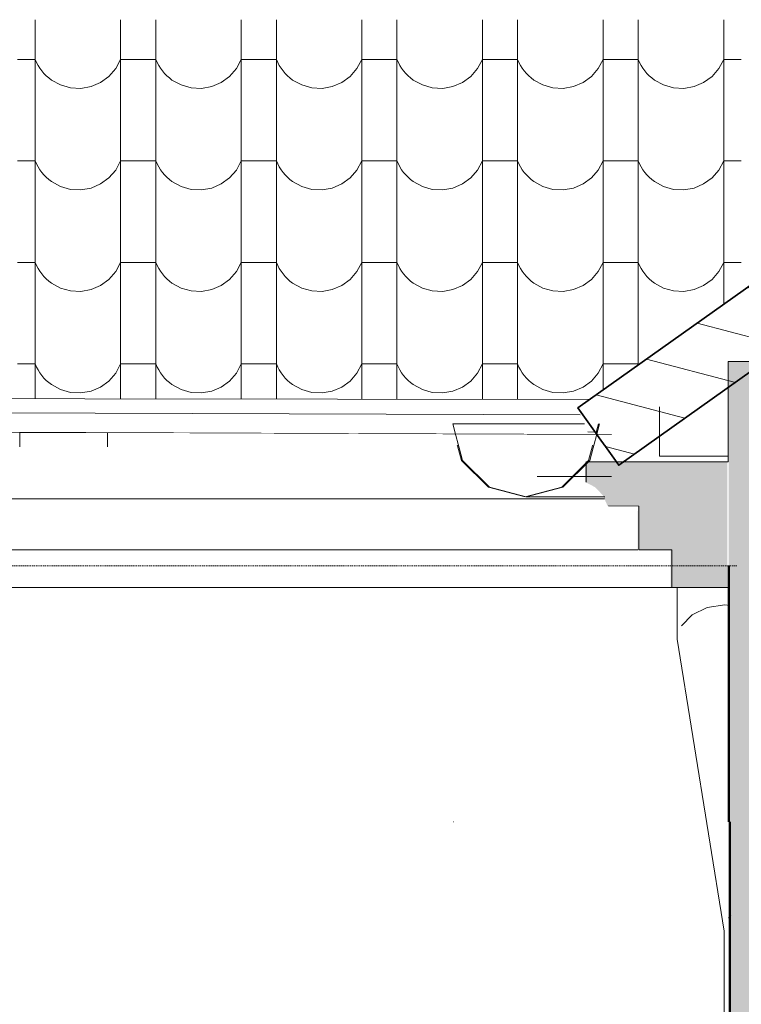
# Model space of a CAD drawing. Header units: millimetres. Extents: x -20699 to 32021, y -4298 to 11971.
# Tile 28 of 74: x -10412 to -9425, y 6230 to 7578. Entities that reach past the tile are written whole.
import ezdxf

# ---------------------------------------------------------------- set-up
doc = ezdxf.new("R2010")
doc.units = ezdxf.units.MM
doc.header["$MEASUREMENT"] = 0
doc.linetypes.add('Wipeout_Contour', pattern=[1000, 0, -1000])
doc.linetypes.add('Čárkovaná S', pattern=[2.5, 1.5, -1])
for name, color, linetype in [('A-A_1_2D prvky - obecné', 7, 'Continuous'), ('A-A_1_Bourané_Konstrukce - střechy a skořepiny', 7, 'Continuous'), ('A-A_1_Bourané_Situace - terén', 7, 'Continuous'), ('A-A_1_Bourané_Výplně - Povrchové', 7, 'Continuous'), ('A-A_1_Bourané_Výplně – Řezové', 7, 'Continuous'), ('A-A_1_Konstrukce - krov', 7, 'Continuous'), ('A-A_1_Konstrukce - nosné', 7, 'Continuous'), ('A-A_1_Konstrukce - střechy a skořepiny', 7, 'Continuous'), ('A-A_1_Konstrukce – Dělicí čáry vrstev', 7, 'Continuous'), ('A-A_1_TZB - VZT', 7, 'Continuous'), ('A-A_1_Výplně - Povrchové', 7, 'Continuous'), ('A-A_1_Výplně – Řezové', 7, 'Continuous')]:
    doc.layers.add(name, color=color, linetype=linetype)

# ---------------------------------------------------------------- blocks, each defined once
blk = doc.blocks.new('*X1', base_point=(-21954.7, -8431.5))
at = {"layer": 'A-A_1_Bourané_Výplně - Povrchové', "color": 251, "linetype": 'Continuous', "lineweight": 20, "true_color": 0x6a6a6a}
for p, q in [((-10390.9, 7577.5), (-10390.9, 7439)), ((-10273.9, 7577.5), (-10273.9, 7439)), ((-10225.9, 7577.5), (-10225.9, 7439)), ((-10108.9, 7577.5), (-10108.9, 7439)), ((-10060.9, 7577.5), (-10060.9, 7439)), ((-9943.9, 7577.5), (-9943.9, 7439)), ((-9895.9, 7577.5), (-9895.9, 7439)), ((-9778.9, 7577.5), (-9778.9, 7439)), ((-9730.9, 7577.5), (-9730.9, 7439)), ((-9613.9, 7577.5), (-9613.9, 7439)), ((-9565.9, 7577.5), (-9565.9, 7439)), ((-9448.9, 7577.5), (-9448.9, 7439)), ((-10390.9, 7523.5), (-10414.9, 7523.5)), ((-10390.9, 7523.5), (-10389, 7519.3)), ((-10280.6, 7511), (-10273.9, 7523.5)), ((-10249.9, 7523.5), (-10273.9, 7523.5)), ((-10225.9, 7523.5), (-10249.9, 7523.5)), ((-10225.9, 7523.5), (-10224, 7519.3)), ((-10115.6, 7511), (-10108.9, 7523.5)), ((-10084.9, 7523.5), (-10108.9, 7523.5)), ((-10060.9, 7523.5), (-10084.9, 7523.5)), ((-10060.9, 7523.5), (-10059, 7519.3)), ((-9950.6, 7511), (-9943.9, 7523.5)), ((-9919.9, 7523.5), (-9943.9, 7523.5)), ((-9895.9, 7523.5), (-9919.9, 7523.5)), ((-9895.9, 7523.5), (-9894, 7519.3)), ((-9785.6, 7511), (-9778.9, 7523.5)), ((-9754.9, 7523.5), (-9778.9, 7523.5)), ((-9730.9, 7523.5), (-9754.9, 7523.5)), ((-9730.9, 7523.5), (-9729, 7519.3)), ((-9620.6, 7511), (-9613.9, 7523.5)), ((-9589.9, 7523.5), (-9613.9, 7523.5)), ((-9565.9, 7523.5), (-9589.9, 7523.5)), ((-9565.9, 7523.5), (-9564, 7519.3)), ((-9455.6, 7511), (-9448.9, 7523.5)), ((-9424.9, 7523.5), (-9448.9, 7523.5)), ((-10389, 7519.3), (-10386.9, 7515.3)), ((-10386.9, 7515.3), (-10384.5, 7511.4)), ((-10384.5, 7511.4), (-10381.8, 7507.7)), ((-10381.8, 7507.7), (-10378.9, 7504.3)), ((-10289.9, 7500.2), (-10280.6, 7511)), ((-10224, 7519.3), (-10221.9, 7515.3)), ((-10221.9, 7515.3), (-10219.5, 7511.4)), ((-10219.5, 7511.4), (-10216.8, 7507.7)), ((-10216.8, 7507.7), (-10213.9, 7504.3)), ((-10124.9, 7500.2), (-10115.6, 7511)), ((-10059, 7519.3), (-10056.9, 7515.3)), ((-10056.9, 7515.3), (-10054.5, 7511.4)), ((-10054.5, 7511.4), (-10051.8, 7507.7)), ((-10051.8, 7507.7), (-10048.9, 7504.3)), ((-9959.9, 7500.2), (-9950.6, 7511)), ((-9894, 7519.3), (-9891.9, 7515.3)), ((-9891.9, 7515.3), (-9889.5, 7511.4)), ((-9889.5, 7511.4), (-9886.8, 7507.7)), ((-9886.8, 7507.7), (-9883.9, 7504.3)), ((-9794.9, 7500.2), (-9785.6, 7511)), ((-9729, 7519.3), (-9726.9, 7515.3)), ((-9726.9, 7515.3), (-9724.5, 7511.4)), ((-9724.5, 7511.4), (-9721.8, 7507.7)), ((-9721.8, 7507.7), (-9718.9, 7504.3)), ((-9629.9, 7500.2), (-9620.6, 7511)), ((-9564, 7519.3), (-9561.9, 7515.3)), ((-9561.9, 7515.3), (-9559.5, 7511.4)), ((-9559.5, 7511.4), (-9556.8, 7507.7)), ((-9556.8, 7507.7), (-9553.9, 7504.3)), ((-9464.9, 7500.2), (-9455.6, 7511)), ((-10378.9, 7504.3), (-10375.7, 7501)), ((-10375.7, 7501), (-10372.3, 7498)), ((-10372.3, 7498), (-10368.7, 7495.2)), ((-10368.7, 7495.2), (-10356.2, 7488.4)), ((-10301.4, 7491.9), (-10289.9, 7500.2)), ((-10213.9, 7504.3), (-10210.7, 7501)), ((-10210.7, 7501), (-10207.3, 7498)), ((-10207.3, 7498), (-10203.7, 7495.2)), ((-10203.7, 7495.2), (-10191.2, 7488.4)), ((-10136.4, 7491.9), (-10124.9, 7500.2)), ((-10048.9, 7504.3), (-10045.7, 7501)), ((-10045.7, 7501), (-10042.3, 7498)), ((-10042.3, 7498), (-10038.7, 7495.2)), ((-10038.7, 7495.2), (-10026.2, 7488.4)), ((-9971.4, 7491.9), (-9959.9, 7500.2)), ((-9883.9, 7504.3), (-9880.7, 7501)), ((-9880.7, 7501), (-9877.3, 7498)), ((-9877.3, 7498), (-9873.7, 7495.2)), ((-9873.7, 7495.2), (-9861.2, 7488.4)), ((-9806.4, 7491.9), (-9794.9, 7500.2)), ((-9718.9, 7504.3), (-9715.7, 7501)), ((-9715.7, 7501), (-9712.3, 7498)), ((-9712.3, 7498), (-9708.7, 7495.2)), ((-9708.7, 7495.2), (-9696.2, 7488.4)), ((-9641.4, 7491.9), (-9629.9, 7500.2)), ((-9553.9, 7504.3), (-9550.7, 7501)), ((-9550.7, 7501), (-9547.3, 7498)), ((-9547.3, 7498), (-9543.7, 7495.2)), ((-9543.7, 7495.2), (-9531.2, 7488.4)), ((-9476.4, 7491.9), (-9464.9, 7500.2)), ((-10356.2, 7488.4), (-10342.6, 7484.5)), ((-10342.6, 7484.5), (-10328.4, 7483.8)), ((-10328.4, 7483.8), (-10314.4, 7486.3)), ((-10314.4, 7486.3), (-10301.4, 7491.9)), ((-10191.2, 7488.4), (-10177.6, 7484.5)), ((-10177.6, 7484.5), (-10163.4, 7483.8)), ((-10163.4, 7483.8), (-10149.4, 7486.3)), ((-10149.4, 7486.3), (-10136.4, 7491.9)), ((-10026.2, 7488.4), (-10012.6, 7484.5)), ((-10012.6, 7484.5), (-9998.4, 7483.8)), ((-9998.4, 7483.8), (-9984.4, 7486.3)), ((-9984.4, 7486.3), (-9971.4, 7491.9)), ((-9861.2, 7488.4), (-9847.6, 7484.5)), ((-9847.6, 7484.5), (-9833.4, 7483.8)), ((-9833.4, 7483.8), (-9819.4, 7486.3)), ((-9819.4, 7486.3), (-9806.4, 7491.9)), ((-9696.2, 7488.4), (-9682.6, 7484.5)), ((-9682.6, 7484.5), (-9668.4, 7483.8)), ((-9668.4, 7483.8), (-9654.4, 7486.3)), ((-9654.4, 7486.3), (-9641.4, 7491.9)), ((-9531.2, 7488.4), (-9517.6, 7484.5)), ((-9517.6, 7484.5), (-9503.4, 7483.8)), ((-9503.4, 7483.8), (-9489.4, 7486.3)), ((-9489.4, 7486.3), (-9476.4, 7491.9)), ((-10390.9, 7438.5), (-10390.9, 7300)), ((-10273.9, 7438.5), (-10273.9, 7300)), ((-10225.9, 7438.5), (-10225.9, 7300)), ((-10108.9, 7438.5), (-10108.9, 7300)), ((-10060.9, 7438.5), (-10060.9, 7300)), ((-9943.9, 7438.5), (-9943.9, 7300)), ((-9895.9, 7438.5), (-9895.9, 7300)), ((-9778.9, 7438.5), (-9778.9, 7300)), ((-9730.9, 7438.5), (-9730.9, 7300)), ((-9613.9, 7438.5), (-9613.9, 7300)), ((-9565.9, 7438.5), (-9565.9, 7300)), ((-9448.9, 7438.5), (-9448.9, 7300)), ((-10390.9, 7384.5), (-10414.9, 7384.5)), ((-10390.9, 7384.5), (-10389, 7380.3)), ((-10389, 7380.3), (-10386.9, 7376.3)), ((-10386.9, 7376.3), (-10384.5, 7372.4)), ((-10384.5, 7372.4), (-10381.8, 7368.7)), ((-10280.6, 7372), (-10273.9, 7384.5)), ((-10249.9, 7384.5), (-10273.9, 7384.5)), ((-10225.9, 7384.5), (-10249.9, 7384.5)), ((-10225.9, 7384.5), (-10224, 7380.3)), ((-10224, 7380.3), (-10221.9, 7376.3)), ((-10221.9, 7376.3), (-10219.5, 7372.4)), ((-10219.5, 7372.4), (-10216.8, 7368.7)), ((-10115.6, 7372), (-10108.9, 7384.5)), ((-10084.9, 7384.5), (-10108.9, 7384.5)), ((-10060.9, 7384.5), (-10084.9, 7384.5)), ((-10060.9, 7384.5), (-10059, 7380.3)), ((-10059, 7380.3), (-10056.9, 7376.3)), ((-10056.9, 7376.3), (-10054.5, 7372.4)), ((-10054.5, 7372.4), (-10051.8, 7368.7)), ((-9950.6, 7372), (-9943.9, 7384.5)), ((-9919.9, 7384.5), (-9943.9, 7384.5)), ((-9895.9, 7384.5), (-9919.9, 7384.5)), ((-9895.9, 7384.5), (-9894, 7380.3)), ((-9894, 7380.3), (-9891.9, 7376.3)), ((-9891.9, 7376.3), (-9889.5, 7372.4)), ((-9889.5, 7372.4), (-9886.8, 7368.7)), ((-9785.6, 7372), (-9778.9, 7384.5)), ((-9754.9, 7384.5), (-9778.9, 7384.5)), ((-9730.9, 7384.5), (-9754.9, 7384.5)), ((-9730.9, 7384.5), (-9729, 7380.3)), ((-9729, 7380.3), (-9726.9, 7376.3)), ((-9726.9, 7376.3), (-9724.5, 7372.4)), ((-9724.5, 7372.4), (-9721.8, 7368.7)), ((-9620.6, 7372), (-9613.9, 7384.5)), ((-9589.9, 7384.5), (-9613.9, 7384.5)), ((-9565.9, 7384.5), (-9589.9, 7384.5)), ((-9565.9, 7384.5), (-9564, 7380.3)), ((-9564, 7380.3), (-9561.9, 7376.3)), ((-9561.9, 7376.3), (-9559.5, 7372.4)), ((-9559.5, 7372.4), (-9556.8, 7368.7)), ((-9455.6, 7372), (-9448.9, 7384.5)), ((-9424.9, 7384.5), (-9448.9, 7384.5)), ((-10381.8, 7368.7), (-10378.9, 7365.3)), ((-10378.9, 7365.3), (-10375.7, 7362)), ((-10375.7, 7362), (-10372.3, 7359)), ((-10372.3, 7359), (-10368.7, 7356.2)), ((-10301.4, 7352.9), (-10289.9, 7361.2)), ((-10289.9, 7361.2), (-10280.6, 7372)), ((-10216.8, 7368.7), (-10213.9, 7365.3)), ((-10213.9, 7365.3), (-10210.7, 7362)), ((-10210.7, 7362), (-10207.3, 7359)), ((-10207.3, 7359), (-10203.7, 7356.2)), ((-10136.4, 7352.9), (-10124.9, 7361.2)), ((-10124.9, 7361.2), (-10115.6, 7372)), ((-10051.8, 7368.7), (-10048.9, 7365.3)), ((-10048.9, 7365.3), (-10045.7, 7362)), ((-10045.7, 7362), (-10042.3, 7359)), ((-10042.3, 7359), (-10038.7, 7356.2)), ((-9971.4, 7352.9), (-9959.9, 7361.2)), ((-9959.9, 7361.2), (-9950.6, 7372)), ((-9886.8, 7368.7), (-9883.9, 7365.3)), ((-9883.9, 7365.3), (-9880.7, 7362)), ((-9880.7, 7362), (-9877.3, 7359)), ((-9877.3, 7359), (-9873.7, 7356.2)), ((-9806.4, 7352.9), (-9794.9, 7361.2)), ((-9794.9, 7361.2), (-9785.6, 7372)), ((-9721.8, 7368.7), (-9718.9, 7365.3)), ((-9718.9, 7365.3), (-9715.7, 7362)), ((-9715.7, 7362), (-9712.3, 7359)), ((-9712.3, 7359), (-9708.7, 7356.2)), ((-9641.4, 7352.9), (-9629.9, 7361.2)), ((-9629.9, 7361.2), (-9620.6, 7372)), ((-9556.8, 7368.7), (-9553.9, 7365.3)), ((-9553.9, 7365.3), (-9550.7, 7362)), ((-9550.7, 7362), (-9547.3, 7359)), ((-9547.3, 7359), (-9543.7, 7356.2)), ((-9476.4, 7352.9), (-9464.9, 7361.2)), ((-9464.9, 7361.2), (-9455.6, 7372)), ((-10368.7, 7356.2), (-10356.2, 7349.4)), ((-10356.2, 7349.4), (-10342.6, 7345.5)), ((-10342.6, 7345.5), (-10328.4, 7344.8)), ((-10328.4, 7344.8), (-10314.4, 7347.3)), ((-10314.4, 7347.3), (-10301.4, 7352.9)), ((-10203.7, 7356.2), (-10191.2, 7349.4)), ((-10191.2, 7349.4), (-10177.6, 7345.5)), ((-10177.6, 7345.5), (-10163.4, 7344.8)), ((-10163.4, 7344.8), (-10149.4, 7347.3)), ((-10149.4, 7347.3), (-10136.4, 7352.9)), ((-10038.7, 7356.2), (-10026.2, 7349.4)), ((-10026.2, 7349.4), (-10012.6, 7345.5)), ((-10012.6, 7345.5), (-9998.4, 7344.8)), ((-9998.4, 7344.8), (-9984.4, 7347.3)), ((-9984.4, 7347.3), (-9971.4, 7352.9)), ((-9873.7, 7356.2), (-9861.2, 7349.4)), ((-9861.2, 7349.4), (-9847.6, 7345.5)), ((-9847.6, 7345.5), (-9833.4, 7344.8)), ((-9833.4, 7344.8), (-9819.4, 7347.3)), ((-9819.4, 7347.3), (-9806.4, 7352.9)), ((-9708.7, 7356.2), (-9696.2, 7349.4)), ((-9696.2, 7349.4), (-9682.6, 7345.5)), ((-9682.6, 7345.5), (-9668.4, 7344.8)), ((-9668.4, 7344.8), (-9654.4, 7347.3)), ((-9654.4, 7347.3), (-9641.4, 7352.9)), ((-9543.7, 7356.2), (-9531.2, 7349.4)), ((-9531.2, 7349.4), (-9517.6, 7345.5)), ((-9517.6, 7345.5), (-9503.4, 7344.8)), ((-9503.4, 7344.8), (-9489.4, 7347.3)), ((-9489.4, 7347.3), (-9476.4, 7352.9)), ((-10390.9, 7299.5), (-10390.9, 7161)), ((-10273.9, 7299.5), (-10273.9, 7161)), ((-10225.9, 7299.5), (-10225.9, 7161)), ((-10108.9, 7299.5), (-10108.9, 7161)), ((-10060.9, 7299.5), (-10060.9, 7161)), ((-9943.9, 7299.5), (-9943.9, 7161)), ((-9895.9, 7299.5), (-9895.9, 7161)), ((-9778.9, 7299.5), (-9778.9, 7161)), ((-9730.9, 7299.5), (-9730.9, 7161)), ((-9613.9, 7299.5), (-9613.9, 7161)), ((-9565.9, 7299.5), (-9565.9, 7161)), ((-9448.9, 7299.5), (-9448.9, 7188.1)), ((-10390.9, 7245.5), (-10414.9, 7245.5)), ((-10390.9, 7245.5), (-10389, 7241.3)), ((-10389, 7241.3), (-10386.9, 7237.3)), ((-10280.6, 7233), (-10273.9, 7245.5)), ((-10249.9, 7245.5), (-10273.9, 7245.5)), ((-10225.9, 7245.5), (-10249.9, 7245.5)), ((-10225.9, 7245.5), (-10224, 7241.3)), ((-10224, 7241.3), (-10221.9, 7237.3)), ((-10115.6, 7233), (-10108.9, 7245.5)), ((-10084.9, 7245.5), (-10108.9, 7245.5)), ((-10060.9, 7245.5), (-10084.9, 7245.5)), ((-10060.9, 7245.5), (-10059, 7241.3)), ((-10059, 7241.3), (-10056.9, 7237.3)), ((-9950.6, 7233), (-9943.9, 7245.5)), ((-9919.9, 7245.5), (-9943.9, 7245.5)), ((-9895.9, 7245.5), (-9919.9, 7245.5)), ((-9895.9, 7245.5), (-9894, 7241.3)), ((-9894, 7241.3), (-9891.9, 7237.3)), ((-9785.6, 7233), (-9778.9, 7245.5)), ((-9754.9, 7245.5), (-9778.9, 7245.5)), ((-9730.9, 7245.5), (-9754.9, 7245.5)), ((-9730.9, 7245.5), (-9729, 7241.3)), ((-9729, 7241.3), (-9726.9, 7237.3)), ((-9620.6, 7233), (-9613.9, 7245.5)), ((-9589.9, 7245.5), (-9613.9, 7245.5)), ((-9565.9, 7245.5), (-9589.9, 7245.5)), ((-9565.9, 7245.5), (-9564, 7241.3)), ((-9564, 7241.3), (-9561.9, 7237.3)), ((-9455.6, 7233), (-9448.9, 7245.5)), ((-9424.9, 7245.5), (-9448.9, 7245.5)), ((-10386.9, 7237.3), (-10384.5, 7233.4)), ((-10384.5, 7233.4), (-10381.8, 7229.7)), ((-10381.8, 7229.7), (-10378.9, 7226.3)), ((-10378.9, 7226.3), (-10375.7, 7223)), ((-10289.9, 7222.2), (-10280.6, 7233)), ((-10221.9, 7237.3), (-10219.5, 7233.4)), ((-10219.5, 7233.4), (-10216.8, 7229.7)), ((-10216.8, 7229.7), (-10213.9, 7226.3)), ((-10213.9, 7226.3), (-10210.7, 7223)), ((-10124.9, 7222.2), (-10115.6, 7233)), ((-10056.9, 7237.3), (-10054.5, 7233.4)), ((-10054.5, 7233.4), (-10051.8, 7229.7)), ((-10051.8, 7229.7), (-10048.9, 7226.3)), ((-10048.9, 7226.3), (-10045.7, 7223)), ((-9959.9, 7222.2), (-9950.6, 7233)), ((-9891.9, 7237.3), (-9889.5, 7233.4)), ((-9889.5, 7233.4), (-9886.8, 7229.7)), ((-9886.8, 7229.7), (-9883.9, 7226.3)), ((-9883.9, 7226.3), (-9880.7, 7223)), ((-9794.9, 7222.2), (-9785.6, 7233)), ((-9726.9, 7237.3), (-9724.5, 7233.4)), ((-9724.5, 7233.4), (-9721.8, 7229.7)), ((-9721.8, 7229.7), (-9718.9, 7226.3)), ((-9718.9, 7226.3), (-9715.7, 7223)), ((-9629.9, 7222.2), (-9620.6, 7233)), ((-9561.9, 7237.3), (-9559.5, 7233.4)), ((-9559.5, 7233.4), (-9556.8, 7229.7)), ((-9556.8, 7229.7), (-9553.9, 7226.3)), ((-9553.9, 7226.3), (-9550.7, 7223)), ((-9464.9, 7222.2), (-9455.6, 7233)), ((-10375.7, 7223), (-10372.3, 7220)), ((-10372.3, 7220), (-10368.7, 7217.2)), ((-10368.7, 7217.2), (-10356.2, 7210.4)), ((-10314.4, 7208.3), (-10301.4, 7213.9)), ((-10301.4, 7213.9), (-10289.9, 7222.2)), ((-10210.7, 7223), (-10207.3, 7220)), ((-10207.3, 7220), (-10203.7, 7217.2)), ((-10203.7, 7217.2), (-10191.2, 7210.4)), ((-10149.4, 7208.3), (-10136.4, 7213.9)), ((-10136.4, 7213.9), (-10124.9, 7222.2)), ((-10045.7, 7223), (-10042.3, 7220)), ((-10042.3, 7220), (-10038.7, 7217.2)), ((-10038.7, 7217.2), (-10026.2, 7210.4)), ((-9984.4, 7208.3), (-9971.4, 7213.9)), ((-9971.4, 7213.9), (-9959.9, 7222.2)), ((-9880.7, 7223), (-9877.3, 7220)), ((-9877.3, 7220), (-9873.7, 7217.2)), ((-9873.7, 7217.2), (-9861.2, 7210.4)), ((-9819.4, 7208.3), (-9806.4, 7213.9)), ((-9806.4, 7213.9), (-9794.9, 7222.2)), ((-9715.7, 7223), (-9712.3, 7220)), ((-9712.3, 7220), (-9708.7, 7217.2)), ((-9708.7, 7217.2), (-9696.2, 7210.4)), ((-9654.4, 7208.3), (-9641.4, 7213.9)), ((-9641.4, 7213.9), (-9629.9, 7222.2)), ((-9550.7, 7223), (-9547.3, 7220)), ((-9547.3, 7220), (-9543.7, 7217.2)), ((-9543.7, 7217.2), (-9531.2, 7210.4)), ((-9489.4, 7208.3), (-9476.4, 7213.9)), ((-9476.4, 7213.9), (-9464.9, 7222.2)), ((-10356.2, 7210.4), (-10342.6, 7206.5)), ((-10342.6, 7206.5), (-10328.4, 7205.8)), ((-10328.4, 7205.8), (-10314.4, 7208.3)), ((-10191.2, 7210.4), (-10177.6, 7206.5)), ((-10177.6, 7206.5), (-10163.4, 7205.8)), ((-10163.4, 7205.8), (-10149.4, 7208.3)), ((-10026.2, 7210.4), (-10012.6, 7206.5)), ((-10012.6, 7206.5), (-9998.4, 7205.8)), ((-9998.4, 7205.8), (-9984.4, 7208.3)), ((-9861.2, 7210.4), (-9847.6, 7206.5)), ((-9847.6, 7206.5), (-9833.4, 7205.8)), ((-9833.4, 7205.8), (-9819.4, 7208.3)), ((-9696.2, 7210.4), (-9682.6, 7206.5)), ((-9682.6, 7206.5), (-9668.4, 7205.8)), ((-9668.4, 7205.8), (-9654.4, 7208.3)), ((-9531.2, 7210.4), (-9517.6, 7206.5)), ((-9517.6, 7206.5), (-9503.4, 7205.8)), ((-9503.4, 7205.8), (-9489.4, 7208.3)), ((-10390.9, 7160.5), (-10390.9, 7059)), ((-10273.9, 7160.5), (-10273.9, 7058.9)), ((-10225.9, 7160.5), (-10225.9, 7058.8)), ((-10108.9, 7160.5), (-10108.9, 7058.7)), ((-10060.9, 7160.5), (-10060.9, 7058.6)), ((-9943.9, 7160.5), (-9943.9, 7058.5)), ((-9895.9, 7160.5), (-9895.9, 7058.4)), ((-9778.9, 7160.5), (-9778.9, 7058.3)), ((-9730.9, 7160.5), (-9730.9, 7058.2)), ((-9613.9, 7160.5), (-9613.9, 7070.9)), ((-9565.9, 7160.5), (-9565.9, 7105)), ((-10390.9, 7106.5), (-10414.9, 7106.5)), ((-10390.9, 7106.5), (-10389, 7102.3)), ((-10280.6, 7094), (-10273.9, 7106.5)), ((-10249.9, 7106.5), (-10273.9, 7106.5)), ((-10225.9, 7106.5), (-10249.9, 7106.5)), ((-10225.9, 7106.5), (-10224, 7102.3)), ((-10115.6, 7094), (-10108.9, 7106.5)), ((-10084.9, 7106.5), (-10108.9, 7106.5)), ((-10060.9, 7106.5), (-10084.9, 7106.5)), ((-10060.9, 7106.5), (-10059, 7102.3)), ((-9950.6, 7094), (-9943.9, 7106.5)), ((-9919.9, 7106.5), (-9943.9, 7106.5)), ((-9895.9, 7106.5), (-9919.9, 7106.5)), ((-9895.9, 7106.5), (-9894, 7102.3)), ((-9785.6, 7094), (-9778.9, 7106.5)), ((-9754.9, 7106.5), (-9778.9, 7106.5)), ((-9730.9, 7106.5), (-9754.9, 7106.5)), ((-9730.9, 7106.5), (-9729, 7102.3)), ((-9620.6, 7094), (-9613.9, 7106.5)), ((-9589.9, 7106.5), (-9613.9, 7106.5)), ((-9565.9, 7106.5), (-9589.9, 7106.5)), ((-9565.9, 7106.5), (-9565.4, 7105.4)), ((-10389, 7102.3), (-10386.9, 7098.3)), ((-10386.9, 7098.3), (-10384.5, 7094.4)), ((-10384.5, 7094.4), (-10381.8, 7090.7)), ((-10381.8, 7090.7), (-10378.9, 7087.3)), ((-10289.9, 7083.2), (-10280.6, 7094)), ((-10224, 7102.3), (-10221.9, 7098.3)), ((-10221.9, 7098.3), (-10219.5, 7094.4)), ((-10219.5, 7094.4), (-10216.8, 7090.7)), ((-10216.8, 7090.7), (-10213.9, 7087.3)), ((-10124.9, 7083.2), (-10115.6, 7094)), ((-10059, 7102.3), (-10056.9, 7098.3)), ((-10056.9, 7098.3), (-10054.5, 7094.4)), ((-10054.5, 7094.4), (-10051.8, 7090.7)), ((-10051.8, 7090.7), (-10048.9, 7087.3)), ((-9959.9, 7083.2), (-9950.6, 7094)), ((-9894, 7102.3), (-9891.9, 7098.3)), ((-9891.9, 7098.3), (-9889.5, 7094.4)), ((-9889.5, 7094.4), (-9886.8, 7090.7)), ((-9886.8, 7090.7), (-9883.9, 7087.3)), ((-9794.9, 7083.2), (-9785.6, 7094)), ((-9729, 7102.3), (-9726.9, 7098.3)), ((-9726.9, 7098.3), (-9724.5, 7094.4)), ((-9724.5, 7094.4), (-9721.8, 7090.7)), ((-9721.8, 7090.7), (-9718.9, 7087.3)), ((-9629.9, 7083.2), (-9620.6, 7094)), ((-10378.9, 7087.3), (-10375.7, 7084)), ((-10375.7, 7084), (-10372.3, 7081)), ((-10372.3, 7081), (-10368.7, 7078.2)), ((-10368.7, 7078.2), (-10356.2, 7071.4)), ((-10301.4, 7074.9), (-10289.9, 7083.2)), ((-10213.9, 7087.3), (-10210.7, 7084)), ((-10210.7, 7084), (-10207.3, 7081)), ((-10207.3, 7081), (-10203.7, 7078.2)), ((-10203.7, 7078.2), (-10191.2, 7071.4)), ((-10136.4, 7074.9), (-10124.9, 7083.2)), ((-10048.9, 7087.3), (-10045.7, 7084)), ((-10045.7, 7084), (-10042.3, 7081)), ((-10042.3, 7081), (-10038.7, 7078.2)), ((-10038.7, 7078.2), (-10026.2, 7071.4)), ((-9971.4, 7074.9), (-9959.9, 7083.2)), ((-9883.9, 7087.3), (-9880.7, 7084)), ((-9880.7, 7084), (-9877.3, 7081)), ((-9877.3, 7081), (-9873.7, 7078.2)), ((-9873.7, 7078.2), (-9861.2, 7071.4)), ((-9806.4, 7074.9), (-9794.9, 7083.2)), ((-9718.9, 7087.3), (-9715.7, 7084)), ((-9715.7, 7084), (-9712.3, 7081)), ((-9712.3, 7081), (-9708.7, 7078.2)), ((-9708.7, 7078.2), (-9696.2, 7071.4)), ((-9641.4, 7074.9), (-9629.9, 7083.2)), ((-10356.2, 7071.4), (-10342.6, 7067.5)), ((-10342.6, 7067.5), (-10328.4, 7066.8)), ((-10328.4, 7066.8), (-10314.4, 7069.3)), ((-10314.4, 7069.3), (-10301.4, 7074.9)), ((-10191.2, 7071.4), (-10177.6, 7067.5)), ((-10177.6, 7067.5), (-10163.4, 7066.8)), ((-10163.4, 7066.8), (-10149.4, 7069.3)), ((-10149.4, 7069.3), (-10136.4, 7074.9)), ((-10026.2, 7071.4), (-10012.6, 7067.5)), ((-10012.6, 7067.5), (-9998.4, 7066.8)), ((-9998.4, 7066.8), (-9984.4, 7069.3)), ((-9984.4, 7069.3), (-9971.4, 7074.9)), ((-9861.2, 7071.4), (-9847.6, 7067.5)), ((-9847.6, 7067.5), (-9833.4, 7066.8)), ((-9833.4, 7066.8), (-9819.4, 7069.3)), ((-9819.4, 7069.3), (-9806.4, 7074.9)), ((-9696.2, 7071.4), (-9682.6, 7067.5)), ((-9682.6, 7067.5), (-9668.4, 7066.8)), ((-9668.4, 7066.8), (-9654.4, 7069.3)), ((-9654.4, 7069.3), (-9641.4, 7074.9))]:
    blk.add_line(p, q, dxfattribs=at)

msp = doc.modelspace()

# ---------------------------------------------------------------- hatches: boundary and pattern name
at = {"layer": 'A-A_1_Bourané_Konstrukce - střechy a skořepiny', "linetype": 'Continuous', "lineweight": 13, "true_color": 0x6a6a6a}
msp.add_hatch(color=251, dxfattribs=at).paths.add_polyline_path([(-9638.6, 6944.9), (-9624.7, 6937.8), (-9614.1, 6926.5), (-9607.8, 6912.2), (-9566.4, 6912.1), (-9566.6, 6852), (-9521.4, 6852), (-9521.4, 6800.5), (-9444.2, 6800.5), (-9444.2, 6972.6), (-9638.6, 6972.6)])
at = {"layer": 'A-A_1_Bourané_Výplně – Řezové', "linetype": 'Continuous', "lineweight": 0, "true_color": 0xd8d8cb}
msp.add_hatch(color=254, dxfattribs=at).paths.add_polyline_path([(-9442.1, 6822.7), (-8937.9, 6822.7), (-8937.9, 7109.8), (-9442.1, 7109.8)])
at = {"layer": 'A-A_1_Výplně – Řezové', "linetype": 'Continuous', "lineweight": 13}
for points in [[(-9442.1, 6480), (-8937.9, 6480), (-8937.9, 6830), (-9442.1, 6830)], [(-9440.4, 3480), (-9439.6, 3480), (-8937.9, 3480.4), (-8937.9, 6480), (-9440.4, 6480)]]:
    msp.add_hatch(color=254, dxfattribs=at).paths.add_polyline_path(points)

# ---------------------------------------------------------------- linework, layer by layer
at = {"layer": 'A-A_1_2D prvky - obecné', "color": 254, "linetype": 'Čárkovaná S', "lineweight": 13}
msp.add_line((-18902.6, 6830), (-9430.7, 6830), dxfattribs=at)
at = {"layer": 'A-A_1_Bourané_Konstrukce - střechy a skořepiny', "color": 42, "linetype": 'Continuous', "lineweight": 13, "true_color": 0xe4ad2c}
for p, q in [((-9442.7, 7110), (-9442.7, 6972.6)), ((-9141.2, 7110), (-9442.7, 7110)), ((-9536.7, 6980.2), (-9536.7, 7047.7)), ((-19153.4, 7022.1), (-9820.5, 7022.1)), ((-9821.1, 7024.5), (-9641, 7024.5)), ((-9821.1, 7024.5), (-9807.7, 6974.5)), ((-9633.7, 6974.5), (-9620.2, 7024.5)), ((-9807.7, 6974.5), (-9770.9, 6937.9)), ((-9806.2, 6974.5), (-9769.5, 6937.9)), ((-9670.5, 6937.9), (-9633.7, 6974.5)), ((-9669, 6937.9), (-9632.2, 6974.5)), ((-9637.2, 6972.6), (-9637.2, 6944.9)), ((-9442.7, 6972.6), (-9637.2, 6972.6)), ((-9442.7, 6980.2), (-9536.7, 6980.2)), ((-9770.9, 6937.9), (-9720.7, 6924.5)), ((-9769.5, 6937.9), (-9719.2, 6924.5)), ((-9720.7, 6924.5), (-9670.5, 6937.9)), ((-9719.2, 6924.5), (-9669, 6937.9)), ((-19045.4, 6922.1), (-9612.2, 6922.1)), ((-9719.2, 6924.5), (-9611.7, 6924.5)), ((-9606.4, 6912.2), (-9565, 6912.1)), ((-9565, 6912.1), (-9565.2, 6852)), ((-9566.6, 6852), (-18829.1, 6852)), ((-9602.4, 6852), (-9679.5, 6852)), ((-9565.2, 6852), (-9520, 6852)), ((-9520, 6852), (-9520, 6800.5)), ((-9440.7, 6830), (-9442.7, 6830)), ((-9442.7, 6830), (-9442.7, 6800.5)), ((-9521.4, 6800.5), (-18825.5, 6800.5)), ((-9514.1, 6800.5), (-18819.4, 6800.5)), ((-9520, 6800.5), (-9442.7, 6800.5)), ((-9512.6, 6800.5), (-9512.6, 6730)), ((-9442.7, 6800.5), (-9440.7, 6800.5)), ((-9492.3, 6763.1), (-9471.4, 6773.3)), ((-9471.4, 6773.3), (-9447.3, 6776.8)), ((-9447.3, 6776.8), (-9440.7, 6775.9)), ((-9506.7, 6747.9), (-9492.3, 6763.1)), ((-9512.6, 6730), (-9448.4, 6330)), ((-9442.6, 6347.9), (-9439, 6351.7)), ((-9448.4, 6330), (-9448.4, 6130))]:
    msp.add_line(p, q, dxfattribs=at)
at = {"layer": 'A-A_1_Bourané_Konstrukce - střechy a skořepiny', "color": 42, "linetype": 'Wipeout_Contour', "lineweight": 13, "true_color": 0xe4ad2c}
for p, q in [((-9514.1, 6800.5), (-18819.3, 6800.5)), ((-18819.3, 6480), (-9473.9, 6480))]:
    msp.add_line(p, q, dxfattribs=at)
at = {"layer": 'A-A_1_Bourané_Konstrukce - střechy a skořepiny', "color": 42, "linetype": 'Continuous', "lineweight": 13, "true_color": 0xe4ad2c, "flags": 128}
msp.add_lwpolyline([(-18955.5, 7070.2), (-9632, 7058.1), (-4363.3, 10800.4), (-14369, 10800.4)], close=True, dxfattribs=at)
at = {"layer": 'A-A_1_Konstrukce - nosné', "color": 7, "linetype": 'Continuous', "lineweight": 50}
for q in [(-9441.6, 6480), (-9440.4, 3480)]:
    msp.add_line((-9440.4, 6480), q, dxfattribs=at)
at = {"layer": 'A-A_1_Konstrukce – Dělicí čáry vrstev', "color": 7, "linetype": 'Continuous', "lineweight": 50}
for p in [(-9442.1, 6830), (-9441.6, 6480)]:
    msp.add_line(p, (-9442.1, 6480), dxfattribs=at)
at = {"layer": 'A-A_1_TZB - VZT', "color": 122, "linetype": 'Continuous', "lineweight": 13, "true_color": 0x00d59f}
msp.add_line((-9704.2, 6952.7), (-9602.4, 6952.7), dxfattribs=at)

# ---------------------------------------------------------------- block references
at = {"layer": 'A-A_1_Konstrukce - střechy a skořepiny', "color": 9, "linetype": 'Continuous', "lineweight": 13}
msp.add_blockref('*X1', (-21954.7, -8431.5), dxfattribs=at)

# ---------------------------------------------------------------- next in the draw order: wipeouts: each hides what was drawn before it
at = {"color": 254, "linetype": 'Wipeout_Contour', "lineweight": 0, "ltscale": 72803.389186}
msp.add_wipeout([(-9602.4, 7009.9), (-10292, 7012.5), (-10292, 6993.3), (-9834.8, 6993.3), (-9835.5, 6995.6), (-9602.4, 6995.6)], dxfattribs=at).dxf.layer = 'A-A_1_Bourané_Výplně - Povrchové'

# ---------------------------------------------------------------- next in the draw order: wipeouts: each hides what was drawn before it
at = {"color": 254, "linetype": 'Wipeout_Contour', "lineweight": 0, "ltscale": 99983.809413}
msp.add_wipeout([(-9645.3, 7036.7), (-18937.5, 7071.8), (-18929, 7045.1), (-9602.4, 7009.9), (-9602.4, 7013), (-9636.4, 7013.5), (-9643.2, 7029.6)], dxfattribs=at).dxf.layer = 'A-A_1_Bourané_Výplně - Povrchové'

# ---------------------------------------------------------------- next in the draw order: hatches: boundary and pattern name
at = {"layer": 'A-A_1_Bourané_Situace - terén', "linetype": 'Continuous', "lineweight": 20, "true_color": 0x6a6a6a}
h = msp.add_hatch(dxfattribs=at)
h.set_pattern_fill('Cihla_plná_0001', color=251, style=0, pattern_type=2)
h.set_pattern_definition([(345.2943, (-6957.95, 8918.13), (16.5005, 62.8708), [])])
h.paths.add_polyline_path([(-4267.6, 10868.4), (-9648.3, 7046.5), (-9592.5, 6967.9), (-4269.3, 10754.1)])

# ---------------------------------------------------------------- next in the draw order: linework, layer by layer
at = {"layer": 'A-A_1_Bourané_Konstrukce - střechy a skořepiny', "color": 251, "linetype": 'Continuous', "lineweight": 20, "true_color": 0x6a6a6a}
msp.add_line((-18937.5, 7071.8), (-9645.3, 7036.7), dxfattribs=at)
at = {"layer": 'A-A_1_Bourané_Konstrukce - střechy a skořepiny', "color": 42, "linetype": 'Continuous', "lineweight": 13, "true_color": 0xe4ad2c}
for p, q in [((-9819.7, 7024.5), (-9639.6, 7024.5)), ((-9819.7, 7024.5), (-9806.2, 6974.5)), ((-9632.2, 6974.5), (-9618.8, 7024.5)), ((-9621.8, 7013.3), (-9634.9, 7013.5))]:
    msp.add_line(p, q, dxfattribs=at)
at = {"layer": 'A-A_1_Bourané_Situace - terén', "color": 42, "linetype": 'Continuous', "lineweight": 35, "true_color": 0xe4ad2c, "flags": 128}
msp.add_lwpolyline([(-4267.6, 10868.4), (-9648.3, 7046.5), (-9592.5, 6967.9), (-4269.3, 10754.1)], close=True, dxfattribs=at)

# ---------------------------------------------------------------- next in the draw order: wipeouts: each hides what was drawn before it
at = {"color": 254, "linetype": 'Wipeout_Contour', "lineweight": 0, "ltscale": 49993.10149}
msp.add_wipeout([(-10292, 7012.5), (-10412, 7012.9), (-10412, 6993.3), (-10292, 6993.3)], dxfattribs=at).dxf.layer = 'A-A_1_Výplně - Povrchové'

# ---------------------------------------------------------------- next in the draw order: linework, layer by layer
at = {"layer": 'A-A_1_Bourané_Konstrukce - střechy a skořepiny', "color": 251, "linetype": 'Continuous', "lineweight": 20, "true_color": 0x6a6a6a}
msp.add_line((-9602.4, 7009.9), (-18929, 7045.1), dxfattribs=at)
at = {"layer": 'A-A_1_Konstrukce - krov', "color": 8, "linetype": 'Continuous', "lineweight": 13}
for p, q in [((-10412, 7012.9), (-10412, 6993.3)), ((-10292, 6993.3), (-10292, 7012.5))]:
    msp.add_line(p, q, dxfattribs=at)

doc.saveas('drawing.dxf')
